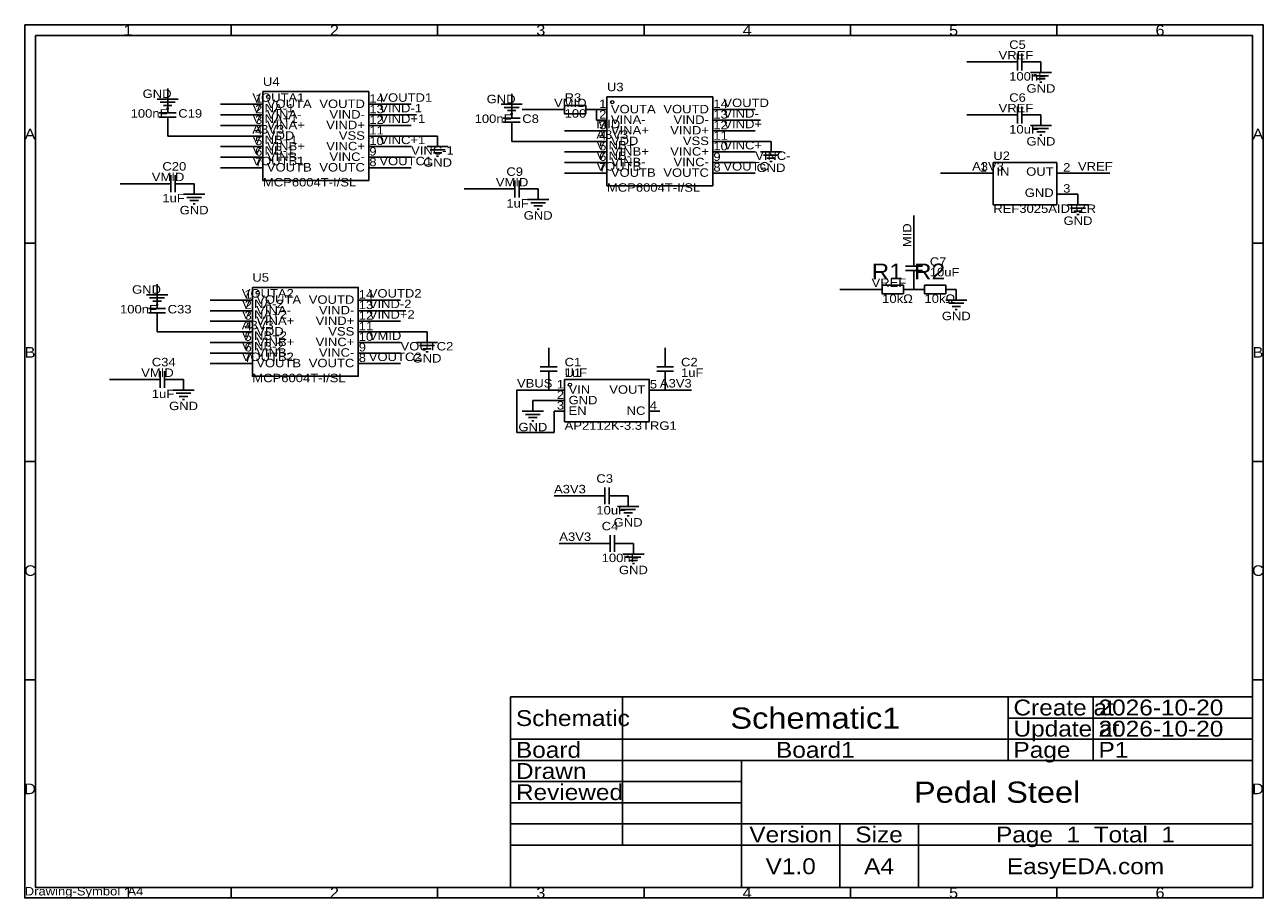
# Model space of a CAD drawing. Header units: millimetres. Extents: x 0 to 297, y 0 to 210.
import ezdxf
from ezdxf.enums import TextEntityAlignment as Align

# ---------------------------------------------------------------- set-up
doc = ezdxf.new("R2010")
doc.units = ezdxf.units.MM
doc.header["$MEASUREMENT"] = 0
doc.styles.get("Standard").update_dxf_attribs({"font": 'arial.ttf'})

msp = doc.modelspace()

# ---------------------------------------------------------------- linework, layer by layer
at = {"color": 1, "true_color": 0xa00000}
for points in [[(0, 209.55), (0, 0), (297.18, 0), (297.18, 209.55)], [(2.54, 207.01), (2.54, 2.54), (294.64, 2.54), (294.64, 207.01)], [(57.15, 193.55), (57.15, 172.21), (82.55, 172.21), (82.55, 193.55)], [(129.54, 190.25), (129.54, 188.21), (134.62, 188.21), (134.62, 190.25)], [(139.7, 192.28), (139.7, 170.94), (165.1, 170.94), (165.1, 192.28)], [(232.41, 176.53), (232.41, 166.37), (247.65, 166.37), (247.65, 176.53)], [(54.61, 146.56), (54.61, 125.22), (80.01, 125.22), (80.01, 146.56)], [(205.74, 147.07), (205.74, 145.03), (210.82, 145.03), (210.82, 147.07)], [(215.9, 147.07), (215.9, 145.03), (220.98, 145.03), (220.98, 147.07)], [(129.54, 124.46), (129.54, 114.3), (149.86, 114.3), (149.86, 124.46)]]:
    msp.add_lwpolyline(points, close=True, dxfattribs=at)
for points in [[(49.53, 209.55), (49.53, 207.01)], [(99.06, 209.55), (99.06, 207.01)], [(148.59, 209.55), (148.59, 207.01)], [(198.12, 209.55), (198.12, 207.01)], [(247.65, 209.55), (247.65, 207.01)], [(238.25, 198.63), (238.25, 202.69)], [(239.27, 202.69), (239.27, 198.63)], [(236.22, 200.66), (238.25, 200.66)], [(239.27, 200.66), (241.3, 200.66)], [(241.3, 198.12), (246.38, 198.12)], [(242.06, 197.36), (245.62, 197.36)], [(242.82, 196.6), (244.86, 196.6)], [(243.59, 195.83), (244.09, 195.83)], [(31.75, 191.77), (36.83, 191.77)], [(32.51, 191.01), (36.07, 191.01)], [(33.27, 190.25), (35.31, 190.25)], [(34.29, 188.47), (34.29, 190.5)], [(114.3, 190.5), (119.38, 190.5)], [(32.26, 188.47), (36.32, 188.47)], [(36.32, 187.45), (32.26, 187.45)], [(34.04, 189.48), (34.54, 189.48)], [(34.29, 185.42), (34.29, 187.45)], [(115.06, 189.74), (118.62, 189.74)], [(115.82, 188.98), (117.86, 188.98)], [(116.59, 188.21), (117.09, 188.21)], [(116.84, 187.2), (116.84, 189.23)], [(236.22, 187.96), (238.25, 187.96)], [(238.25, 185.93), (238.25, 189.99)], [(239.27, 189.99), (239.27, 185.93)], [(239.27, 187.96), (241.3, 187.96)], [(114.81, 187.2), (118.87, 187.2)], [(118.87, 186.18), (114.81, 186.18)], [(116.84, 184.15), (116.84, 186.18)], [(241.3, 185.42), (246.38, 185.42)], [(242.06, 184.66), (245.62, 184.66)], [(242.82, 183.9), (244.86, 183.9)], [(243.59, 183.13), (244.09, 183.13)], [(96.52, 180.34), (101.6, 180.34)], [(97.28, 179.58), (100.84, 179.58)], [(98.04, 178.82), (100.08, 178.82)], [(176.53, 179.07), (181.61, 179.07)], [(177.29, 178.31), (180.85, 178.31)], [(98.81, 178.05), (99.31, 178.05)], [(178.05, 177.55), (180.09, 177.55)], [(178.82, 176.78), (179.32, 176.78)], [(35.05, 169.42), (35.05, 173.48)], [(36.07, 173.48), (36.07, 169.42)], [(33.02, 171.45), (35.05, 171.45)], [(36.07, 171.45), (38.1, 171.45)], [(115.57, 170.18), (117.6, 170.18)], [(117.6, 168.15), (117.6, 172.21)], [(118.62, 172.21), (118.62, 168.15)], [(118.62, 170.18), (120.65, 170.18)], [(38.1, 168.91), (43.18, 168.91)], [(38.86, 168.15), (42.42, 168.15)], [(39.62, 167.39), (41.66, 167.39)], [(40.39, 166.62), (40.89, 166.62)], [(120.65, 167.64), (125.73, 167.64)], [(121.41, 166.88), (124.97, 166.88)], [(122.17, 166.12), (124.21, 166.12)], [(122.94, 165.35), (123.44, 165.35)], [(250.19, 166.37), (255.27, 166.37)], [(250.95, 165.61), (254.51, 165.61)], [(251.71, 164.85), (253.75, 164.85)], [(252.48, 164.08), (252.98, 164.08)], [(0, 157.16), (2.54, 157.16)], [(297.18, 157.16), (294.64, 157.16)], [(211.33, 151.64), (215.39, 151.64)], [(213.36, 151.64), (213.36, 153.67)], [(215.39, 150.62), (211.33, 150.62)], [(213.36, 148.59), (213.36, 150.62)], [(29.21, 144.78), (34.29, 144.78)], [(29.97, 144.02), (33.53, 144.02)], [(30.73, 143.26), (32.77, 143.26)], [(31.75, 141.48), (31.75, 143.51)], [(220.98, 143.51), (226.06, 143.51)], [(221.74, 142.75), (225.3, 142.75)], [(29.72, 141.48), (33.78, 141.48)], [(33.78, 140.46), (29.72, 140.46)], [(31.5, 142.49), (32, 142.49)], [(31.75, 138.43), (31.75, 140.46)], [(222.5, 141.99), (224.54, 141.99)], [(223.27, 141.22), (223.77, 141.22)], [(93.98, 133.35), (99.06, 133.35)], [(94.74, 132.59), (98.3, 132.59)], [(95.5, 131.83), (97.54, 131.83)], [(96.27, 131.06), (96.77, 131.06)], [(125.73, 127.51), (125.73, 129.54)], [(153.67, 127.51), (153.67, 129.54)], [(32.51, 122.43), (32.51, 126.49)], [(33.53, 126.49), (33.53, 122.43)], [(123.7, 127.51), (127.76, 127.51)], [(127.76, 126.49), (123.7, 126.49)], [(125.73, 124.46), (125.73, 126.49)], [(151.64, 127.51), (155.7, 127.51)], [(155.7, 126.49), (151.64, 126.49)], [(153.67, 124.46), (153.67, 126.49)], [(30.48, 124.46), (32.51, 124.46)], [(33.53, 124.46), (35.56, 124.46)], [(35.56, 121.92), (40.64, 121.92)], [(36.32, 121.16), (39.88, 121.16)], [(37.08, 120.4), (39.12, 120.4)], [(37.85, 119.63), (38.35, 119.63)], [(119.38, 116.84), (124.46, 116.84)], [(120.14, 116.08), (123.7, 116.08)], [(120.9, 115.32), (122.94, 115.32)], [(121.67, 114.55), (122.17, 114.55)], [(0, 104.78), (2.54, 104.78)], [(297.18, 104.78), (294.64, 104.78)], [(139.19, 94.49), (139.19, 98.55)], [(140.21, 98.55), (140.21, 94.49)], [(137.16, 96.52), (139.19, 96.52)], [(140.21, 96.52), (142.24, 96.52)], [(142.24, 93.98), (147.32, 93.98)], [(143, 93.22), (146.56, 93.22)], [(143.76, 92.46), (145.8, 92.46)], [(144.53, 91.69), (145.03, 91.69)], [(140.46, 83.06), (140.46, 87.12)], [(141.48, 87.12), (141.48, 83.06)], [(138.43, 85.09), (140.46, 85.09)], [(141.48, 85.09), (143.51, 85.09)], [(143.51, 82.55), (148.59, 82.55)], [(144.27, 81.79), (147.83, 81.79)], [(145.03, 81.03), (147.07, 81.03)], [(145.8, 80.26), (146.3, 80.26)], [(0, 52.39), (2.54, 52.39)], [(297.18, 52.39), (294.64, 52.39)], [(143.45, 48.26), (116.59, 48.26)], [(116.59, 48.26), (116.59, 38.1)], [(143.45, 38.1), (143.45, 48.26)], [(235.98, 48.26), (143.45, 48.26)], [(143.45, 48.26), (143.45, 38.1)], [(235.98, 38.1), (235.98, 48.26)], [(256.39, 48.26), (235.98, 48.26)], [(235.98, 48.26), (235.98, 43.18)], [(256.39, 43.18), (256.39, 48.26)], [(294.64, 48.26), (256.39, 48.26)], [(256.39, 48.26), (256.39, 43.18)], [(294.64, 43.18), (294.64, 48.26)], [(235.98, 43.18), (256.39, 43.18)], [(256.39, 43.18), (235.98, 43.18)], [(235.98, 43.18), (235.98, 38.1)], [(256.39, 43.18), (294.64, 43.18)], [(256.39, 38.1), (256.39, 43.18)], [(294.64, 43.18), (256.39, 43.18)], [(256.39, 43.18), (256.39, 38.1)], [(294.64, 38.1), (294.64, 43.18)], [(116.59, 38.1), (143.45, 38.1)], [(143.45, 38.1), (116.59, 38.1)], [(116.59, 38.1), (116.59, 33.02)], [(143.45, 38.1), (235.98, 38.1)], [(143.45, 33.02), (143.45, 38.1)], [(235.98, 38.1), (143.45, 38.1)], [(143.45, 38.1), (143.45, 33.02)], [(235.98, 38.1), (256.39, 38.1)], [(235.98, 33.02), (235.98, 38.1)], [(256.39, 38.1), (235.98, 38.1)], [(235.98, 38.1), (235.98, 33.02)], [(256.39, 38.1), (294.64, 38.1)], [(256.39, 33.02), (256.39, 38.1)], [(294.64, 38.1), (256.39, 38.1)], [(256.39, 38.1), (256.39, 33.02)], [(294.64, 33.02), (294.64, 38.1)], [(116.59, 33.02), (143.45, 33.02)], [(143.45, 33.02), (116.59, 33.02)], [(116.59, 33.02), (116.59, 27.94)], [(143.45, 33.02), (235.98, 33.02)], [(143.45, 27.94), (143.45, 33.02)], [(172.02, 33.02), (143.45, 33.02)], [(143.45, 33.02), (143.45, 27.94)], [(172.02, 27.94), (172.02, 33.02)], [(294.64, 33.02), (172.02, 33.02)], [(172.02, 33.02), (172.02, 17.78)], [(235.98, 33.02), (256.39, 33.02)], [(256.39, 33.02), (294.64, 33.02)], [(294.64, 17.78), (294.64, 33.02)], [(116.59, 27.94), (143.45, 27.94)], [(143.45, 27.94), (116.59, 27.94)], [(116.59, 27.94), (116.59, 22.86)], [(143.45, 27.94), (172.02, 27.94)], [(143.45, 22.86), (143.45, 27.94)], [(172.02, 27.94), (143.45, 27.94)], [(143.45, 27.94), (143.45, 22.86)], [(172.02, 22.86), (172.02, 27.94)], [(116.59, 22.86), (143.45, 22.86)], [(143.45, 22.86), (116.59, 22.86)], [(116.59, 22.86), (116.59, 17.78)], [(143.45, 22.86), (172.02, 22.86)], [(143.45, 17.78), (143.45, 22.86)], [(172.02, 22.86), (143.45, 22.86)], [(143.45, 22.86), (143.45, 17.78)], [(172.02, 17.78), (172.02, 22.86)], [(116.59, 17.78), (143.45, 17.78)], [(143.45, 17.78), (116.59, 17.78)], [(116.59, 17.78), (116.59, 12.7)], [(143.45, 17.78), (172.02, 17.78)], [(143.45, 12.7), (143.45, 17.78)], [(172.02, 17.78), (143.45, 17.78)], [(143.45, 17.78), (143.45, 12.7)], [(172.02, 17.78), (294.64, 17.78)], [(172.02, 12.7), (172.02, 17.78)], [(195.56, 17.78), (172.02, 17.78)], [(172.02, 17.78), (172.02, 12.7)], [(195.56, 12.7), (195.56, 17.78)], [(214.43, 17.78), (195.56, 17.78)], [(195.56, 17.78), (195.56, 12.7)], [(214.43, 12.7), (214.43, 17.78)], [(294.64, 17.78), (214.43, 17.78)], [(214.43, 17.78), (214.43, 12.7)], [(294.64, 12.7), (294.64, 17.78)], [(116.59, 12.7), (143.45, 12.7)], [(172.02, 12.7), (116.59, 12.7)], [(116.59, 12.7), (116.59, 2.54)], [(143.45, 12.7), (172.02, 12.7)], [(172.02, 12.7), (195.56, 12.7)], [(172.02, 2.54), (172.02, 12.7)], [(195.56, 12.7), (172.02, 12.7)], [(172.02, 12.7), (172.02, 2.54)], [(195.56, 12.7), (214.43, 12.7)], [(195.56, 2.54), (195.56, 12.7)], [(214.43, 12.7), (195.56, 12.7)], [(195.56, 12.7), (195.56, 2.54)], [(214.43, 12.7), (294.64, 12.7)], [(214.43, 2.54), (214.43, 12.7)], [(294.64, 12.7), (214.43, 12.7)], [(214.43, 12.7), (214.43, 2.54)], [(294.64, 2.54), (294.64, 12.7)], [(49.53, 0), (49.53, 2.54)], [(99.06, 0), (99.06, 2.54)], [(116.59, 2.54), (172.02, 2.54)], [(148.59, 0), (148.59, 2.54)], [(172.02, 2.54), (195.56, 2.54)], [(195.56, 2.54), (214.43, 2.54)], [(198.12, 0), (198.12, 2.54)], [(214.43, 2.54), (294.64, 2.54)], [(247.65, 0), (247.65, 2.54)]]:
    msp.add_lwpolyline(points, dxfattribs=at)
at = {"color": 1, "true_color": 0x008800}
for points in [[(233.68, 200.66), (226.06, 200.66)], [(34.29, 193.04), (34.29, 194.31)], [(54.61, 190.5), (46.99, 190.5)], [(85.09, 190.5), (92.71, 190.5)], [(116.84, 191.77), (116.84, 193.04)], [(54.61, 187.96), (46.99, 187.96)], [(85.09, 187.96), (93.98, 187.96)], [(127, 189.23), (119.38, 189.23)], [(137.16, 189.23), (137.16, 186.69)], [(167.64, 189.23), (175.26, 189.23)], [(233.68, 187.96), (226.06, 187.96)], [(54.61, 185.42), (46.99, 185.42)], [(85.09, 185.42), (92.71, 185.42)], [(167.64, 186.69), (176.53, 186.69)], [(54.61, 182.88), (34.29, 182.88)], [(85.09, 182.88), (99.06, 182.88)], [(137.16, 181.61), (116.84, 181.61)], [(137.16, 184.15), (129.54, 184.15)], [(167.64, 184.15), (175.26, 184.15)], [(167.64, 181.61), (179.07, 181.61)], [(54.61, 180.34), (46.99, 180.34)], [(85.09, 180.34), (92.71, 180.34)], [(137.16, 179.07), (129.54, 179.07)], [(167.64, 179.07), (175.26, 179.07)], [(54.61, 177.8), (46.99, 177.8)], [(92.71, 177.8), (85.09, 177.8)], [(137.16, 176.53), (129.54, 176.53)], [(175.26, 176.53), (167.64, 176.53)], [(54.61, 175.26), (46.99, 175.26)], [(85.09, 175.26), (92.71, 175.26)], [(137.16, 173.99), (129.54, 173.99)], [(167.64, 173.99), (175.26, 173.99)], [(227.33, 173.99), (219.71, 173.99)], [(252.73, 173.99), (260.35, 173.99)], [(30.48, 171.45), (22.86, 171.45)], [(113.03, 170.18), (105.41, 170.18)], [(213.36, 156.21), (213.36, 163.83)], [(31.75, 146.05), (31.75, 147.32)], [(203.2, 146.05), (195.58, 146.05)], [(52.07, 143.51), (44.45, 143.51)], [(82.55, 143.51), (90.17, 143.51)], [(52.07, 140.97), (44.45, 140.97)], [(82.55, 140.97), (91.44, 140.97)], [(52.07, 138.43), (44.45, 138.43)], [(82.55, 138.43), (90.17, 138.43)], [(52.07, 135.89), (31.75, 135.89)], [(82.55, 135.89), (96.52, 135.89)], [(52.07, 133.35), (44.45, 133.35)], [(52.07, 130.81), (44.45, 130.81)], [(82.55, 133.35), (90.17, 133.35)], [(90.17, 130.81), (82.55, 130.81)], [(52.07, 128.27), (44.45, 128.27)], [(82.55, 128.27), (90.17, 128.27)], [(27.94, 124.46), (20.32, 124.46)], [(127, 121.92), (125.73, 121.92), (118.11, 121.92), (118.11, 111.76), (127, 111.76), (127, 116.84)], [(152.4, 121.92), (153.67, 121.92), (160.02, 121.92)], [(127, 119.38), (121.92, 119.38)], [(127, 96.52), (134.62, 96.52)], [(128.27, 85.09), (135.89, 85.09)]]:
    msp.add_lwpolyline(points, dxfattribs=at)
at = {"color": 1, "true_color": 0x880000}
for points in [[(233.68, 200.66), (236.22, 200.66)], [(243.84, 200.66), (241.3, 200.66)], [(243.84, 200.66), (243.84, 198.12)], [(34.29, 194.31), (34.29, 191.77)], [(34.29, 193.04), (34.29, 190.5)], [(54.61, 190.5), (57.15, 190.5)], [(85.09, 190.5), (82.55, 190.5)], [(116.84, 193.04), (116.84, 190.5)], [(116.84, 191.77), (116.84, 189.23)], [(54.61, 187.96), (57.15, 187.96)], [(85.09, 187.96), (82.55, 187.96)], [(127, 189.23), (129.54, 189.23)], [(137.16, 189.23), (134.62, 189.23)], [(137.16, 189.23), (139.7, 189.23)], [(167.64, 189.23), (165.1, 189.23)], [(233.68, 187.96), (236.22, 187.96)], [(243.84, 187.96), (241.3, 187.96)], [(243.84, 187.96), (243.84, 185.42)], [(34.29, 182.88), (34.29, 185.42)], [(54.61, 185.42), (57.15, 185.42)], [(85.09, 185.42), (82.55, 185.42)], [(137.16, 186.69), (139.7, 186.69)], [(167.64, 186.69), (165.1, 186.69)], [(54.61, 182.88), (57.15, 182.88)], [(85.09, 182.88), (82.55, 182.88)], [(99.06, 182.88), (99.06, 180.34)], [(116.84, 181.61), (116.84, 184.15)], [(137.16, 184.15), (139.7, 184.15)], [(137.16, 181.61), (139.7, 181.61)], [(167.64, 184.15), (165.1, 184.15)], [(167.64, 181.61), (165.1, 181.61)], [(179.07, 181.61), (179.07, 179.07)], [(54.61, 180.34), (57.15, 180.34)], [(85.09, 180.34), (82.55, 180.34)], [(137.16, 179.07), (139.7, 179.07)], [(167.64, 179.07), (165.1, 179.07)], [(54.61, 177.8), (57.15, 177.8)], [(85.09, 177.8), (82.55, 177.8)], [(137.16, 176.53), (139.7, 176.53)], [(167.64, 176.53), (165.1, 176.53)], [(54.61, 175.26), (57.15, 175.26)], [(85.09, 175.26), (82.55, 175.26)], [(137.16, 173.99), (139.7, 173.99)], [(167.64, 173.99), (165.1, 173.99)], [(227.33, 173.99), (232.41, 173.99)], [(252.73, 173.99), (247.65, 173.99)], [(30.48, 171.45), (33.02, 171.45)], [(40.64, 171.45), (38.1, 171.45)], [(40.64, 171.45), (40.64, 168.91)], [(113.03, 170.18), (115.57, 170.18)], [(123.19, 170.18), (120.65, 170.18)], [(123.19, 170.18), (123.19, 167.64)], [(252.73, 168.91), (247.65, 168.91)], [(252.73, 168.91), (252.73, 166.37)], [(213.36, 156.21), (213.36, 153.67)], [(31.75, 147.32), (31.75, 144.78)], [(31.75, 146.05), (31.75, 143.51)], [(203.2, 146.05), (205.74, 146.05)], [(213.36, 146.05), (210.82, 146.05)], [(213.36, 146.05), (213.36, 148.59)], [(213.36, 146.05), (215.9, 146.05)], [(223.52, 146.05), (220.98, 146.05)], [(223.52, 146.05), (223.52, 143.51)], [(52.07, 143.51), (54.61, 143.51)], [(82.55, 143.51), (80.01, 143.51)], [(52.07, 140.97), (54.61, 140.97)], [(82.55, 140.97), (80.01, 140.97)], [(31.75, 135.89), (31.75, 138.43)], [(52.07, 138.43), (54.61, 138.43)], [(82.55, 138.43), (80.01, 138.43)], [(52.07, 135.89), (54.61, 135.89)], [(82.55, 135.89), (80.01, 135.89)], [(96.52, 135.89), (96.52, 133.35)], [(52.07, 133.35), (54.61, 133.35)], [(52.07, 130.81), (54.61, 130.81)], [(82.55, 133.35), (80.01, 133.35)], [(82.55, 130.81), (80.01, 130.81)], [(125.73, 132.08), (125.73, 129.54)], [(153.67, 132.08), (153.67, 129.54)], [(52.07, 128.27), (54.61, 128.27)], [(82.55, 128.27), (80.01, 128.27)], [(27.94, 124.46), (30.48, 124.46)], [(38.1, 124.46), (35.56, 124.46)], [(38.1, 124.46), (38.1, 121.92)], [(125.73, 121.92), (125.73, 124.46)], [(127, 121.92), (129.54, 121.92)], [(152.4, 121.92), (149.86, 121.92)], [(153.67, 121.92), (153.67, 124.46)], [(121.92, 119.38), (121.92, 116.84)], [(127, 119.38), (129.54, 119.38)], [(127, 116.84), (129.54, 116.84)], [(152.4, 116.84), (149.86, 116.84)], [(134.62, 96.52), (137.16, 96.52)], [(144.78, 96.52), (142.24, 96.52)], [(144.78, 96.52), (144.78, 93.98)], [(135.89, 85.09), (138.43, 85.09)], [(146.05, 85.09), (143.51, 85.09)], [(146.05, 85.09), (146.05, 82.55)]]:
    msp.add_lwpolyline(points, dxfattribs=at)
at = {"color": 1, "lineweight": 0, "true_color": 0xa00000}
for centre in [(58.42, 192.28), (58.42, 192.28), (140.97, 191.01), (140.97, 191.01), (55.88, 145.29), (55.88, 145.29), (130.81, 123.19)]:
    msp.add_circle(centre, 0.381, dxfattribs=at)

# ---------------------------------------------------------------- texts
at = {"color": 1, "true_color": 0xa00000, "width": 1.1}
for s, height, p in [('1', 2.54, (24.77, 208.28)), ('2', 2.54, (74.3, 208.28)), ('3', 2.54, (123.83, 208.28)), ('4', 2.54, (173.35, 208.28)), ('5', 2.54, (222.88, 208.28)), ('6', 2.54, (272.42, 208.28)), ('A', 2.54, (1.27, 183.36)), ('A', 2.54, (295.91, 183.36)), ('B', 2.54, (1.27, 130.97)), ('B', 2.54, (295.91, 130.97)), ('C', 2.54, (1.27, 78.58)), ('C', 2.54, (295.91, 78.58)), ('Schematic1', 5.08, (189.71, 43.18)), ('Board1', 3.81, (189.71, 35.56)), ('D', 2.54, (1.27, 26.19)), ('Pedal Steel', 5.08, (233.33, 25.4)), ('D', 2.54, (295.91, 26.19)), ('Version', 3.81, (183.79, 15.24)), ('Size', 3.81, (204.99, 15.24)), ('Page  1  Total  1', 3.81, (254.53, 15.24)), ('V1.0', 3.81, (183.79, 7.62)), ('A4', 3.81, (204.99, 7.62)), ('EasyEDA.com', 3.81, (254.53, 7.62)), ('1', 2.54, (24.77, 1.27)), ('2', 2.54, (74.3, 1.27)), ('3', 2.54, (123.83, 1.27)), ('4', 2.54, (173.35, 1.27)), ('5', 2.54, (222.88, 1.27)), ('6', 2.54, (272.42, 1.27))]:
    msp.add_text(s, height=height, dxfattribs=at).set_placement(p, align=Align.MIDDLE_CENTER)
at = {"color": 1, "true_color": 0x000080, "width": 1.1}
for s, height, p in [('C5', 2.032, (236.22, 203.2)), ('U4', 2.032, (57.15, 194.31)), ('100nF', 2.032, (236.22, 195.58)), ('R3', 2.032, (129.54, 190.5)), ('U3', 2.032, (139.7, 193.04)), ('C6', 2.032, (236.22, 190.5)), ('100nF', 2.032, (25.4, 186.69)), ('C19', 2.032, (36.83, 186.69)), ('100nF', 2.032, (107.95, 185.42)), ('C8', 2.032, (119.38, 185.42)), ('100', 2.032, (129.54, 186.69)), ('10uF', 2.032, (236.22, 182.88)), ('U2', 2.032, (232.41, 176.53)), ('C20', 2.032, (33.02, 173.99)), ('C9', 2.032, (115.57, 172.72)), ('MCP6004T-I/SL', 2.032, (57.15, 170.18)), ('MCP6004T-I/SL', 2.032, (139.7, 168.91)), ('1uF', 2.032, (33.02, 166.37)), ('1uF', 2.032, (115.57, 165.1)), ('REF3025AIDBZR', 2.032, (232.41, 163.83)), ('R1', 3.81, (203.2, 147.32)), ('R2', 3.81, (213.36, 147.32)), ('C7', 2.032, (217.17, 151.13)), ('U5', 2.032, (54.61, 147.32)), ('10uF', 2.032, (217.17, 148.59)), ('10kΩ', 2.032, (205.74, 142.24)), ('10kΩ', 2.032, (215.9, 142.24)), ('100nF', 2.032, (22.86, 139.7)), ('C33', 2.032, (34.29, 139.7)), ('C34', 2.032, (30.48, 127)), ('C1', 2.032, (129.54, 127)), ('C2', 2.032, (157.48, 127)), ('MCP6004T-I/SL', 2.032, (54.61, 123.19)), ('1uF', 2.032, (129.54, 124.46)), ('U1', 2.032, (129.54, 124.46)), ('1uF', 2.032, (157.48, 124.46)), ('1uF', 2.032, (30.48, 119.38)), ('AP2112K-3.3TRG1', 2.032, (129.54, 111.76)), ('C3', 2.032, (137.16, 99.06)), ('10uF', 2.032, (137.16, 91.44)), ('C4', 2.032, (138.43, 87.63)), ('100nF', 2.032, (138.43, 80.01)), ('Drawing-Symbol_A4', 2.032, (0, 0))]:
    msp.add_text(s, height=height, dxfattribs=at).set_placement(p, align=Align.BOTTOM_LEFT)
at = {"color": 1, "true_color": 0x0000ff, "width": 1.1}
for s, p in [('VREF', (233.68, 200.66)), ('VOUTA1', (54.61, 190.5)), ('VOUTD1', (85.09, 190.5)), ('VINA-1', (54.61, 187.96)), ('VIND-1', (85.09, 187.96)), ('VMID', (127, 189.23)), ('VOUTD', (167.64, 189.23)), ('VREF', (233.68, 187.96)), ('VINA+1', (54.61, 185.42)), ('VIND+1', (85.09, 185.42)), ('VIND-', (167.64, 186.69)), ('A3V3', (54.61, 182.88)), ('A3V3', (137.16, 181.61)), ('MID', (137.16, 184.15)), ('VIND+', (167.64, 184.15)), ('VINB+1', (54.61, 180.34)), ('VINC+1', (85.09, 180.34)), ('VINB+', (137.16, 179.07)), ('VINC+', (167.64, 179.07)), ('VINB-1', (54.61, 177.8)), ('VINC-1', (92.71, 177.8)), ('VINB-', (137.16, 176.53)), ('VINC-', (175.26, 176.53)), ('VOUTB1', (54.61, 175.26)), ('VOUTC1', (85.09, 175.26)), ('VOUTB', (137.16, 173.99)), ('VOUTC', (167.64, 173.99)), ('A3V3', (227.33, 173.99)), ('VREF', (252.73, 173.99)), ('VMID', (30.48, 171.45)), ('VMID', (113.03, 170.18)), ('VREF', (203.2, 146.05)), ('VOUTA2', (52.07, 143.51)), ('VOUTD2', (82.55, 143.51)), ('VINA-2', (52.07, 140.97)), ('VIND-2', (82.55, 140.97)), ('VINA+2', (52.07, 138.43)), ('VIND+2', (82.55, 138.43)), ('A3V3', (52.07, 135.89)), ('VINB+2', (52.07, 133.35)), ('VMID', (82.55, 133.35)), ('VINB-2', (52.07, 130.81)), ('VOUTB2', (52.07, 128.27)), ('VOUTC2', (82.55, 128.27)), ('VOUTC2', (90.17, 130.81)), ('VMID', (27.94, 124.46)), ('VBUS', (118.11, 121.92)), ('A3V3', (152.4, 121.92)), ('A3V3', (127, 96.52)), ('A3V3', (128.27, 85.09))]:
    msp.add_text(s, height=2.032, dxfattribs=at).set_placement(p, align=Align.BOTTOM_LEFT)
at = {"color": 1, "true_color": 0x000080, "width": 1.1}
for p in [(31.75, 193.04), (31.75, 193.04), (243.84, 194.31), (243.84, 194.31), (114.3, 191.77), (114.3, 191.77), (243.84, 181.61), (243.84, 181.61), (99.06, 176.53), (99.06, 176.53), (179.07, 175.26), (179.07, 175.26), (40.64, 165.1), (40.64, 165.1), (123.19, 163.83), (123.19, 163.83), (252.73, 162.56), (252.73, 162.56), (29.21, 146.05), (29.21, 146.05), (223.52, 139.7), (223.52, 139.7), (96.52, 129.54), (96.52, 129.54), (38.1, 118.11), (38.1, 118.11), (121.92, 113.03), (121.92, 113.03), (144.78, 90.17), (144.78, 90.17), (146.05, 78.74), (146.05, 78.74)]:
    msp.add_text('GND', height=2.032, dxfattribs=at).set_placement(p, align=Align.MIDDLE_CENTER)
at = {"color": 1, "true_color": 0x000000, "width": 1.1}
for s, height, p in [('2', 2.03, (57.02, 187.73)), ('1', 2.03, (57.02, 190.27)), ('VOUTD', 2.032, (81.61, 189)), ('1', 2.03, (139.57, 189)), ('VOUTD', 2.032, (164.16, 187.73)), ('3', 2.03, (57.02, 185.19)), ('VIND-', 2.032, (81.61, 186.46)), ('2', 2.03, (139.57, 186.46)), ('VIND-', 2.032, (164.16, 185.19)), ('4', 2.03, (57.02, 182.65)), ('VIND+', 2.032, (81.61, 183.92)), ('3', 2.03, (139.57, 183.92)), ('VIND+', 2.032, (164.16, 182.65)), ('5', 2.03, (57.02, 180.11)), ('VINC+', 2.032, (81.61, 178.84)), ('VSS', 2.032, (81.61, 181.38)), ('4', 2.03, (139.57, 181.38)), ('5', 2.03, (139.57, 178.84)), ('VSS', 2.032, (164.16, 180.11)), ('6', 2.03, (57.02, 177.57)), ('VINC-', 2.032, (81.61, 176.3)), ('6', 2.03, (139.57, 176.3)), ('VINC+', 2.032, (164.16, 177.57)), ('7', 2.03, (57.02, 175.03)), ('VOUTC', 2.032, (81.61, 173.76)), ('7', 2.03, (139.57, 173.76)), ('VINC-', 2.032, (164.16, 175.03)), ('1', 2.03, (230.89, 173.76)), ('OUT', 2.032, (246.89, 172.74)), ('VOUTC', 2.032, (164.16, 172.49)), ('GND', 2.032, (246.89, 167.66)), ('1', 2.03, (54.48, 143.28)), ('2', 2.03, (54.48, 140.74)), ('VOUTD', 2.032, (79.07, 142.01)), ('3', 2.03, (54.48, 138.2)), ('VIND-', 2.032, (79.07, 139.47)), ('4', 2.03, (54.48, 135.66)), ('VIND+', 2.032, (79.07, 136.93)), ('VSS', 2.032, (79.07, 134.39)), ('5', 2.03, (54.48, 133.12)), ('VINC+', 2.032, (79.07, 131.85)), ('6', 2.03, (54.48, 130.58)), ('VINC-', 2.032, (79.07, 129.31)), ('7', 2.03, (54.48, 128.04)), ('VOUTC', 2.032, (79.07, 126.77)), ('2', 2.03, (129.41, 119.15)), ('1', 2.03, (129.41, 121.69)), ('VOUT', 2.032, (148.92, 120.42)), ('3', 2.03, (129.41, 116.61)), ('NC', 2.032, (148.92, 115.34))]:
    msp.add_text(s, height=height, dxfattribs=at).set_placement(p, align=Align.BOTTOM_RIGHT)
for s, height, p in [('VOUTA', 2.032, (58.09, 189)), ('14', 2.032, (82.68, 190.27)), ('13', 2.032, (82.68, 187.73)), ('VOUTA', 2.032, (140.64, 187.73)), ('14', 2.032, (165.23, 189)), ('VINA-', 2.032, (58.09, 186.46)), ('12', 2.032, (82.68, 185.19)), ('VINA-', 2.032, (140.64, 185.19)), ('13', 2.032, (165.23, 186.46)), ('VINA+', 2.032, (58.09, 183.92)), ('11', 2.032, (82.68, 182.65)), ('VINA+', 2.032, (140.64, 182.65)), ('12', 2.032, (165.23, 183.92)), ('VDD', 2.032, (58.09, 181.38)), ('VINB+', 2.032, (58.09, 178.84)), ('10', 2.032, (82.68, 180.11)), ('VDD', 2.032, (140.64, 180.11)), ('11', 2.032, (165.23, 181.38)), ('10', 2.032, (165.23, 178.84)), ('VINB-', 2.032, (58.09, 176.3)), ('9', 2.03, (82.68, 177.57)), ('VINB+', 2.032, (140.64, 177.57)), ('9', 2.03, (165.23, 176.3)), ('VOUTB', 2.032, (58.09, 173.76)), ('8', 2.03, (82.68, 175.03)), ('VINB-', 2.032, (140.64, 175.03)), ('8', 2.03, (165.23, 173.76)), ('IN', 2.032, (233.17, 172.74)), ('2', 2.03, (249.17, 173.76)), ('VOUTB', 2.032, (140.64, 172.49)), ('3', 2.03, (249.17, 168.68)), ('14', 2.032, (80.14, 143.28)), ('VOUTA', 2.032, (55.55, 142.01)), ('13', 2.032, (80.14, 140.74)), ('VINA-', 2.032, (55.55, 139.47)), ('12', 2.032, (80.14, 138.2)), ('VINA+', 2.032, (55.55, 136.93)), ('VDD', 2.032, (55.55, 134.39)), ('11', 2.032, (80.14, 135.66)), ('VINB+', 2.032, (55.55, 131.85)), ('10', 2.032, (80.14, 133.12)), ('VINB-', 2.032, (55.55, 129.31)), ('9', 2.03, (80.14, 130.58)), ('VOUTB', 2.032, (55.55, 126.77)), ('8', 2.03, (80.14, 128.04)), ('VIN', 2.032, (130.48, 120.42)), ('5', 2.03, (149.99, 121.69)), ('GND', 2.032, (130.48, 117.88)), ('4', 2.03, (149.99, 116.61)), ('EN', 2.032, (130.48, 115.34))]:
    msp.add_text(s, height=height, dxfattribs=at).set_placement(p, align=Align.BOTTOM_LEFT)
at = {"color": 1, "true_color": 0x0000ff, "width": 1.1}
msp.add_text('MID', height=2.032, rotation=90, dxfattribs=at).set_placement((213.36, 156.21), align=Align.BOTTOM_LEFT)
at = {"color": 1, "true_color": 0xa00000, "width": 1.1}
for s, p in [('Create at', (237.25, 45.72)), ('2026-10-20', (257.66, 45.72)), ('Schematic', (117.86, 43.18)), ('Update at', (237.25, 40.64)), ('2026-10-20', (257.66, 40.64)), ('Board', (117.86, 35.56)), ('Page', (237.25, 35.56)), ('P1', (257.66, 35.56)), ('Drawn', (117.86, 30.48)), ('Reviewed', (117.86, 25.4))]:
    msp.add_text(s, height=3.81, dxfattribs=at).set_placement(p, align=Align.MIDDLE_LEFT)

doc.saveas('drawing.dxf')
